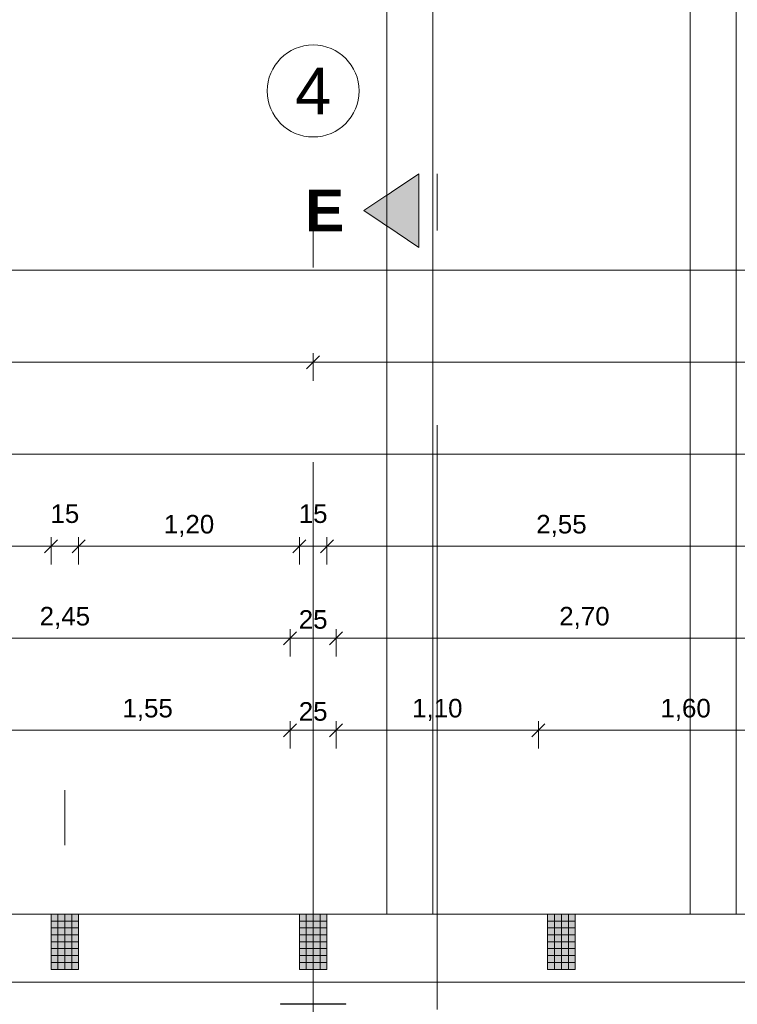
# Model space of a CAD drawing. Header units: metres. Extents: x -49 to 152, y -127 to 99.
# Tile 125 of 177: x -17.8 to -13.89, y 0.19 to 5.54. Entities that reach past the tile are written whole.
import ezdxf

# ---------------------------------------------------------------- set-up
doc = ezdxf.new("R2010")
doc.units = ezdxf.units.M
doc.header["$PDMODE"] = 1
doc.header["$PDSIZE"] = -2
doc.linetypes.add('Achsen 01', pattern=[5.291531, 3.175, -1.058062, 0.352704, -0.705764])
doc.linetypes.add('Raster 01', pattern=[2, 1, -1])
doc.layers.get('0').update_dxf_attribs({"lineweight": 25})
for name, color, linetype, lineweight, true_color in [('014_Fassadenarbeiten-000 Aufsicht Betonfertigteile', 7, 'Continuous', 9, 0xc0c0c0), ('017_Stahlbauarbeiten-000 Aufsicht Dach', 7, 'Continuous', 9, 0xd9d9d9), ('032_Metallarbeiten-Fenster', 7, 'Continuous', 13, 0x444444), ('AV1-Achsen', 1, 'Achsen 01', 18, 0xff0000), ('AV1-Raster', 7, 'Raster 01', 9, 0xa6a6a6)]:
    doc.layers.add(name, color=color, linetype=linetype, lineweight=lineweight, true_color=true_color)
for name, color, linetype, lineweight in [('014_Fassadenarbeiten-330 Betonfertigteile vertikal', 7, 'Continuous', 9), ('_1.35m (3D)', 7, 'Continuous', 9), ('_GRU (2D)', 7, 'Continuous', 9), ('_OG 3 (2D)', 7, 'Continuous', 9), ('AV1-Schnitt Achsen', 7, 'Achsen 01', 18), ('Bemaßung-Bemaßung', 7, 'Continuous', 9)]:
    doc.layers.add(name, color=color, linetype=linetype, lineweight=lineweight)
doc.layers.get('0').freeze()
doc.styles.add('Arial', font='arial.ttf')
doc.styles.add('Arial (bold)', font='arialbd.ttf')
doc.dimstyles.new('COE 50', dxfattribs={"dimtxt": 100.872396, "dimasz": 0.001414, "dimexe": 0.001, "dimexo": 0.01, "dimgap": 0.001, "dimtad": 1, "dimdec": 3, "dimtxsty": 'Arial', "dimblk": 'VW_SLASH-3', "dimblk1": 'VW_SLASH-3', "dimblk2": 'VW_SLASH-3', "dimcen": 0, "dimadec": 3, "dimazin": 0, "dimtfac": 0.8, "dimtdec": 3, "dimtix": 1, "dimtmove": 0, "dimatfit": 0, "dimldrblk": 'VW_SLASH-2', "dimfxl": 0.002, "dimfxlon": 1, "dimfrac": 2, "dimtolj": 1, "dimarcsym": 0})
pattern_1 = [(-90, (0, 0), (0.0375, 0), [])]
pattern_2 = [(0, (0, 0), (2e-18, -0.0375), [])]

# ---------------------------------------------------------------- blocks, each defined once
blk = doc.blocks.new('Group-4')
at = {"layer": 'AV1-Raster'}
for p, q in [((-17.55, -22.95), (-17.55, 1.35)), ((-16.2, -22.95), (-16.2, 1.35)), ((-14.85, -22.95), (-14.85, 1.35))]:
    blk.add_line(p, q, dxfattribs=at)
blk = doc.blocks.new('1.35m (3D)')
at = {"layer": 'AV1-Raster', "color": 7}
blk.add_blockref('Group-4', (0, 0), dxfattribs=at)
blk = doc.blocks.new('Group-185')
at = {"color": 255}
blk.add_wipeout([(-15.55, 0.675), (-15.55, 7.3929), (-14.15, 7.3929), (-14.15, 0.675)], dxfattribs=at).dxf.layer = '017_Stahlbauarbeiten-000 Aufsicht Dach'
at = {"layer": '017_Stahlbauarbeiten-000 Aufsicht Dach', "flags": 128}
blk.add_lwpolyline([(-15.55, 0.675), (-15.55, 7.3929), (-14.15, 7.3929), (-14.15, 0.675)], close=True, dxfattribs=at)
at = {"color": 255}
for points in [[(-15.8, 0.675), (-15.8, 7.3929), (-15.55, 7.3929), (-15.55, 0.675)], [(-14.15, 7.3929), (-13.9, 7.3929), (-13.9, 0.675), (-14.15, 0.675)]]:
    blk.add_wipeout(points, dxfattribs=at).dxf.layer = '017_Stahlbauarbeiten-000 Aufsicht Dach'
at = {"layer": '017_Stahlbauarbeiten-000 Aufsicht Dach', "flags": 128}
for points in [[(-15.8, 0.675), (-15.8, 7.3929), (-15.55, 7.3929), (-15.55, 0.675)], [(-14.15, 7.3929), (-13.9, 7.3929), (-13.9, 0.675), (-14.15, 0.675)]]:
    blk.add_lwpolyline(points, close=True, dxfattribs=at)
blk = doc.blocks.new('VW_SLASH-3')
at = {"color": 0, "linetype": 'ByBlock', "lineweight": -2, "transparency": 16777216}
blk.add_line((0, 0), (-1, 0), dxfattribs=at)
at = {"color": 0, "linetype": 'Continuous', "lineweight": 15, "transparency": 16777216, "flags": 128}
blk.add_lwpolyline([(0.5, 0.5), (-0.5, -0.5)], dxfattribs=at)
blk = doc.blocks.new('*D601')
at = {"layer": 'Bemaßung-Bemaßung', "color": 0, "lineweight": -2}
for p, q in [((-39.825, 3.075), (-39.825, 3.225)), ((0.675, 3.075), (0.675, 3.225)), ((-39.7543, 3.175), (0.6043, 3.175))]:
    blk.add_line(p, q, dxfattribs=at)
at = {"layer": 'Defpoints', "color": 0}
for p in [(0.675, 3.175), (-39.825, 0), (0.675, 0)]:
    blk.add_point(p, dxfattribs=at)
at = {"layer": 'Bemaßung-Bemaßung', "color": 0, "lineweight": -2, "xscale": 0.070693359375, "yscale": 0.070693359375, "zscale": 0.070693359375, "rotation": 180}
blk.add_blockref('VW_SLASH-3', (-39.825, 3.175), dxfattribs=at)
at = {"layer": 'Bemaßung-Bemaßung', "color": 0, "lineweight": -2, "xscale": 0.070693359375, "yscale": 0.070693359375, "zscale": 0.070693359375}
blk.add_blockref('VW_SLASH-3', (0.675, 3.175), dxfattribs=at)
at = {"layer": 'Bemaßung-Bemaßung', "color": 0, "insert": (-19.575, 3.2856), "char_height": 0.10087, "attachment_point": 5, "style": 'Arial'}
blk.add_mtext('\\A1;40,50', dxfattribs=at)
blk = doc.blocks.new('VW_SLASH-2')
at = {"color": 0, "linetype": 'ByBlock', "lineweight": -2, "transparency": 16777216}
blk.add_line((0, 0), (-1, 0), dxfattribs=at)
at = {"color": 0, "linetype": 'Continuous', "lineweight": 15, "transparency": 16777216, "flags": 128}
blk.add_lwpolyline([(0.5, 0.5), (-0.5, -0.5)], dxfattribs=at)
blk = doc.blocks.new('*D605')
at = {"layer": 'Bemaßung-Bemaßung', "color": 0, "lineweight": -2}
for p, q in [((-22.95, 3.575), (-22.95, 3.725)), ((-16.2, 3.575), (-16.2, 3.725)), ((-16.2707, 3.675), (-22.8793, 3.675))]:
    blk.add_line(p, q, dxfattribs=at)
at = {"layer": 'Defpoints', "color": 0}
for p in [(-22.95, 3.675), (-22.95, 0), (-16.2, 0)]:
    blk.add_point(p, dxfattribs=at)
at = {"layer": 'Bemaßung-Bemaßung', "color": 0, "lineweight": -2, "xscale": 0.070693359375, "yscale": 0.070693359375, "zscale": 0.070693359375, "rotation": 180}
blk.add_blockref('VW_SLASH-3', (-22.95, 3.675), dxfattribs=at)
at = {"layer": 'Bemaßung-Bemaßung', "color": 0, "lineweight": -2, "xscale": 0.070693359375, "yscale": 0.070693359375, "zscale": 0.070693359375}
blk.add_blockref('VW_SLASH-3', (-16.2, 3.675), dxfattribs=at)
at = {"layer": 'Bemaßung-Bemaßung', "color": 0, "insert": (-19.575, 3.7856), "char_height": 0.10087, "attachment_point": 5, "style": 'Arial'}
blk.add_mtext('\\A1;6,75', dxfattribs=at)
blk = doc.blocks.new('*D606')
at = {"layer": 'Bemaßung-Bemaßung', "color": 0, "lineweight": -2}
for p, q in [((-16.2, 3.575), (-16.2, 3.725)), ((-10.8, 3.575), (-10.8, 3.725)), ((-10.8707, 3.675), (-16.1293, 3.675))]:
    blk.add_line(p, q, dxfattribs=at)
at = {"layer": 'Defpoints', "color": 0}
for p in [(-16.2, 3.675), (-16.2, 0), (-10.8, 0)]:
    blk.add_point(p, dxfattribs=at)
at = {"layer": 'Bemaßung-Bemaßung', "color": 0, "lineweight": -2, "xscale": 0.070693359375, "yscale": 0.070693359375, "zscale": 0.070693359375, "rotation": 180}
blk.add_blockref('VW_SLASH-3', (-16.2, 3.675), dxfattribs=at)
at = {"layer": 'Bemaßung-Bemaßung', "color": 0, "lineweight": -2, "xscale": 0.070693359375, "yscale": 0.070693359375, "zscale": 0.070693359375}
blk.add_blockref('VW_SLASH-3', (-10.8, 3.675), dxfattribs=at)
at = {"layer": 'Bemaßung-Bemaßung', "color": 0, "insert": (-13.5, 3.7856), "char_height": 0.10087, "attachment_point": 5, "style": 'Arial'}
blk.add_mtext('\\A1;5,40', dxfattribs=at)
blk = doc.blocks.new('*D609')
at = {"layer": 'Bemaßung-Bemaßung', "color": 0, "lineweight": -2}
for p, q in [((-39.15, 4.075), (-39.15, 4.225)), ((-39.0793, 4.175), (-0.0707, 4.175)), ((0, 4.075), (0, 4.225))]:
    blk.add_line(p, q, dxfattribs=at)
at = {"layer": 'Defpoints', "color": 0}
for p in [(0, 4.175), (-39.15, 0), (0, 0)]:
    blk.add_point(p, dxfattribs=at)
at = {"layer": 'Bemaßung-Bemaßung', "color": 0, "lineweight": -2, "xscale": 0.070693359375, "yscale": 0.070693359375, "zscale": 0.070693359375, "rotation": 180}
blk.add_blockref('VW_SLASH-3', (-39.15, 4.175), dxfattribs=at)
at = {"layer": 'Bemaßung-Bemaßung', "color": 0, "lineweight": -2, "xscale": 0.070693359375, "yscale": 0.070693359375, "zscale": 0.070693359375}
blk.add_blockref('VW_SLASH-3', (0, 4.175), dxfattribs=at)
at = {"layer": 'Bemaßung-Bemaßung', "color": 0, "insert": (-19.575, 4.3159), "char_height": 0.15131, "attachment_point": 5, "style": 'Arial'}
blk.add_mtext('\\A1;39,15', dxfattribs=at)
blk = doc.blocks.new('*D633')
at = {"layer": 'Bemaßung-Bemaßung', "color": 0, "linetype": 'Continuous', "lineweight": -2}
for p, q in [((-16.125, 2.575), (-16.125, 2.725)), ((-13.575, 2.575), (-13.575, 2.725)), ((-16.0543, 2.675), (-13.6457, 2.675))]:
    blk.add_line(p, q, dxfattribs=at)
at = {"layer": 'Defpoints', "color": 0}
for p in [(-13.575, 2.675), (-16.125, 0.675), (-13.575, 0.675)]:
    blk.add_point(p, dxfattribs=at)
at = {"layer": 'Bemaßung-Bemaßung', "color": 0, "lineweight": -2, "xscale": 0.070693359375, "yscale": 0.070693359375, "zscale": 0.070693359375, "rotation": 180}
blk.add_blockref('VW_SLASH-3', (-16.125, 2.675), dxfattribs=at)
at = {"layer": 'Bemaßung-Bemaßung', "color": 0, "lineweight": -2, "xscale": 0.070693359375, "yscale": 0.070693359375, "zscale": 0.070693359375}
blk.add_blockref('VW_SLASH-3', (-13.575, 2.675), dxfattribs=at)
at = {"layer": 'Bemaßung-Bemaßung', "color": 0, "insert": (-14.85, 2.7856), "char_height": 0.10087, "attachment_point": 5, "style": 'Arial'}
blk.add_mtext('\\A1;2,55', dxfattribs=at)
blk = doc.blocks.new('*D634')
at = {"layer": 'Bemaßung-Bemaßung', "color": 0, "linetype": 'Continuous', "lineweight": -2}
for p, q in [((-16.275, 2.575), (-16.275, 2.725)), ((-16.125, 2.575), (-16.125, 2.725)), ((-16.3457, 2.675), (-16.4164, 2.675)), ((-16.275, 2.675), (-16.125, 2.675)), ((-16.0543, 2.675), (-15.9836, 2.675))]:
    blk.add_line(p, q, dxfattribs=at)
at = {"layer": 'Defpoints', "color": 0}
for p in [(-16.125, 2.675), (-16.275, 0.675), (-16.125, 0.675)]:
    blk.add_point(p, dxfattribs=at)
at = {"layer": 'Bemaßung-Bemaßung', "color": 0, "lineweight": -2, "xscale": 0.070693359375, "yscale": 0.070693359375, "zscale": 0.070693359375}
blk.add_blockref('VW_SLASH-3', (-16.275, 2.675), dxfattribs=at)
at = {"layer": 'Bemaßung-Bemaßung', "color": 0, "lineweight": -2, "xscale": 0.070693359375, "yscale": 0.070693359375, "zscale": 0.070693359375, "rotation": 180}
blk.add_blockref('VW_SLASH-3', (-16.125, 2.675), dxfattribs=at)
at = {"layer": 'Bemaßung-Bemaßung', "color": 0, "insert": (-16.2, 2.8515), "char_height": 0.10087, "attachment_point": 5, "style": 'Arial'}
blk.add_mtext('\\A1;15', dxfattribs=at)
blk = doc.blocks.new('*D635')
at = {"layer": 'Bemaßung-Bemaßung', "color": 0, "linetype": 'Continuous', "lineweight": -2}
for p, q in [((-17.475, 2.575), (-17.475, 2.725)), ((-16.275, 2.575), (-16.275, 2.725)), ((-17.4043, 2.675), (-16.3457, 2.675))]:
    blk.add_line(p, q, dxfattribs=at)
at = {"layer": 'Defpoints', "color": 0}
for p in [(-16.275, 2.675), (-17.475, 0.675), (-16.275, 0.675)]:
    blk.add_point(p, dxfattribs=at)
at = {"layer": 'Bemaßung-Bemaßung', "color": 0, "lineweight": -2, "xscale": 0.070693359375, "yscale": 0.070693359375, "zscale": 0.070693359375, "rotation": 180}
blk.add_blockref('VW_SLASH-3', (-17.475, 2.675), dxfattribs=at)
at = {"layer": 'Bemaßung-Bemaßung', "color": 0, "lineweight": -2, "xscale": 0.070693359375, "yscale": 0.070693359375, "zscale": 0.070693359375}
blk.add_blockref('VW_SLASH-3', (-16.275, 2.675), dxfattribs=at)
at = {"layer": 'Bemaßung-Bemaßung', "color": 0, "insert": (-16.875, 2.7856), "char_height": 0.10087, "attachment_point": 5, "style": 'Arial'}
blk.add_mtext('\\A1;1,20', dxfattribs=at)
blk = doc.blocks.new('*D636')
at = {"layer": 'Bemaßung-Bemaßung', "color": 0, "linetype": 'Continuous', "lineweight": -2}
for p, q in [((-17.625, 2.575), (-17.625, 2.725)), ((-17.475, 2.575), (-17.475, 2.725)), ((-17.6957, 2.675), (-17.7664, 2.675)), ((-17.625, 2.675), (-17.475, 2.675)), ((-17.4043, 2.675), (-17.3336, 2.675))]:
    blk.add_line(p, q, dxfattribs=at)
at = {"layer": 'Defpoints', "color": 0}
for p in [(-17.475, 2.675), (-17.625, 0.675), (-17.475, 0.675)]:
    blk.add_point(p, dxfattribs=at)
at = {"layer": 'Bemaßung-Bemaßung', "color": 0, "lineweight": -2, "xscale": 0.070693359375, "yscale": 0.070693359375, "zscale": 0.070693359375}
blk.add_blockref('VW_SLASH-3', (-17.625, 2.675), dxfattribs=at)
at = {"layer": 'Bemaßung-Bemaßung', "color": 0, "lineweight": -2, "xscale": 0.070693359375, "yscale": 0.070693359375, "zscale": 0.070693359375, "rotation": 180}
blk.add_blockref('VW_SLASH-3', (-17.475, 2.675), dxfattribs=at)
at = {"layer": 'Bemaßung-Bemaßung', "color": 0, "insert": (-17.55, 2.8515), "char_height": 0.10087, "attachment_point": 5, "style": 'Arial'}
blk.add_mtext('\\A1;15', dxfattribs=at)
blk = doc.blocks.new('*D637')
at = {"layer": 'Bemaßung-Bemaßung', "color": 0, "linetype": 'Continuous', "lineweight": -2}
for p, q in [((-18.825, 2.575), (-18.825, 2.725)), ((-17.625, 2.575), (-17.625, 2.725)), ((-18.7543, 2.675), (-17.6957, 2.675))]:
    blk.add_line(p, q, dxfattribs=at)
at = {"layer": 'Defpoints', "color": 0}
for p in [(-17.625, 2.675), (-18.825, 0.675), (-17.625, 0.675)]:
    blk.add_point(p, dxfattribs=at)
at = {"layer": 'Bemaßung-Bemaßung', "color": 0, "lineweight": -2, "xscale": 0.070693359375, "yscale": 0.070693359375, "zscale": 0.070693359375, "rotation": 180}
blk.add_blockref('VW_SLASH-3', (-18.825, 2.675), dxfattribs=at)
at = {"layer": 'Bemaßung-Bemaßung', "color": 0, "lineweight": -2, "xscale": 0.070693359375, "yscale": 0.070693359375, "zscale": 0.070693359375}
blk.add_blockref('VW_SLASH-3', (-17.625, 2.675), dxfattribs=at)
at = {"layer": 'Bemaßung-Bemaßung', "color": 0, "insert": (-18.225, 2.7856), "char_height": 0.10087, "attachment_point": 5, "style": 'Arial'}
blk.add_mtext('\\A1;1,20', dxfattribs=at)
blk = doc.blocks.new('*D673')
at = {"layer": 'Bemaßung-Bemaßung', "color": 0, "lineweight": -2}
for p, q in [((-18.775, 2.075), (-18.775, 2.225)), ((-16.325, 2.075), (-16.325, 2.225)), ((-16.3957, 2.175), (-18.7043, 2.175))]:
    blk.add_line(p, q, dxfattribs=at)
at = {"layer": 'Defpoints', "color": 0}
for p in [(-18.775, 2.175), (-18.775, -0.125), (-16.325, -0.125)]:
    blk.add_point(p, dxfattribs=at)
at = {"layer": 'Bemaßung-Bemaßung', "color": 0, "lineweight": -2, "xscale": 0.070693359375, "yscale": 0.070693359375, "zscale": 0.070693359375, "rotation": 180}
blk.add_blockref('VW_SLASH-3', (-18.775, 2.175), dxfattribs=at)
at = {"layer": 'Bemaßung-Bemaßung', "color": 0, "lineweight": -2, "xscale": 0.070693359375, "yscale": 0.070693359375, "zscale": 0.070693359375}
blk.add_blockref('VW_SLASH-3', (-16.325, 2.175), dxfattribs=at)
at = {"layer": 'Bemaßung-Bemaßung', "color": 0, "insert": (-17.55, 2.2856), "char_height": 0.10087, "attachment_point": 5, "style": 'Arial'}
blk.add_mtext('\\A1;2,45', dxfattribs=at)
blk = doc.blocks.new('*D674')
at = {"layer": 'Bemaßung-Bemaßung', "color": 0, "lineweight": -2}
for p, q in [((-16.325, 2.075), (-16.325, 2.225)), ((-16.075, 2.075), (-16.075, 2.225)), ((-16.1457, 2.175), (-16.2543, 2.175))]:
    blk.add_line(p, q, dxfattribs=at)
at = {"layer": 'Defpoints', "color": 0}
for p in [(-16.325, 2.175), (-16.325, -0.125), (-16.075, -0.125)]:
    blk.add_point(p, dxfattribs=at)
at = {"layer": 'Bemaßung-Bemaßung', "color": 0, "lineweight": -2, "xscale": 0.070693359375, "yscale": 0.070693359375, "zscale": 0.070693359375, "rotation": 180}
blk.add_blockref('VW_SLASH-3', (-16.325, 2.175), dxfattribs=at)
at = {"layer": 'Bemaßung-Bemaßung', "color": 0, "lineweight": -2, "xscale": 0.070693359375, "yscale": 0.070693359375, "zscale": 0.070693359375}
blk.add_blockref('VW_SLASH-3', (-16.075, 2.175), dxfattribs=at)
at = {"layer": 'Bemaßung-Bemaßung', "color": 0, "insert": (-16.2, 2.2765), "char_height": 0.10087, "attachment_point": 5, "style": 'Arial'}
blk.add_mtext('\\A1;25', dxfattribs=at)
blk = doc.blocks.new('*D675')
at = {"layer": 'Bemaßung-Bemaßung', "color": 0, "lineweight": -2}
for p, q in [((-16.075, 2.075), (-16.075, 2.225)), ((-13.375, 2.075), (-13.375, 2.225)), ((-13.4457, 2.175), (-16.0043, 2.175))]:
    blk.add_line(p, q, dxfattribs=at)
at = {"layer": 'Defpoints', "color": 0}
for p in [(-16.075, 2.175), (-16.075, -0.125), (-13.375, -0.125)]:
    blk.add_point(p, dxfattribs=at)
at = {"layer": 'Bemaßung-Bemaßung', "color": 0, "lineweight": -2, "xscale": 0.070693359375, "yscale": 0.070693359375, "zscale": 0.070693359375, "rotation": 180}
blk.add_blockref('VW_SLASH-3', (-16.075, 2.175), dxfattribs=at)
at = {"layer": 'Bemaßung-Bemaßung', "color": 0, "lineweight": -2, "xscale": 0.070693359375, "yscale": 0.070693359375, "zscale": 0.070693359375}
blk.add_blockref('VW_SLASH-3', (-13.375, 2.175), dxfattribs=at)
at = {"layer": 'Bemaßung-Bemaßung', "color": 0, "insert": (-14.725, 2.2856), "char_height": 0.10087, "attachment_point": 5, "style": 'Arial'}
blk.add_mtext('\\A1;2,70', dxfattribs=at)
blk = doc.blocks.new('*D772')
at = {"layer": 'Bemaßung-Bemaßung', "color": 0, "linetype": 'Continuous', "lineweight": -2}
for p, q in [((-17.875, 1.575), (-17.875, 1.725)), ((-16.325, 1.575), (-16.325, 1.725)), ((-16.3957, 1.675), (-17.8043, 1.675))]:
    blk.add_line(p, q, dxfattribs=at)
at = {"layer": 'Defpoints', "color": 0}
for p in [(-17.875, 1.675), (-16.325, -0.125), (-17.875, -3.225)]:
    blk.add_point(p, dxfattribs=at)
at = {"layer": 'Bemaßung-Bemaßung', "color": 0, "lineweight": -2, "xscale": 0.070693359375, "yscale": 0.070693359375, "zscale": 0.070693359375, "rotation": 180}
blk.add_blockref('VW_SLASH-3', (-17.875, 1.675), dxfattribs=at)
at = {"layer": 'Bemaßung-Bemaßung', "color": 0, "lineweight": -2, "xscale": 0.070693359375, "yscale": 0.070693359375, "zscale": 0.070693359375}
blk.add_blockref('VW_SLASH-3', (-16.325, 1.675), dxfattribs=at)
at = {"layer": 'Bemaßung-Bemaßung', "color": 0, "insert": (-17.1, 1.7856), "char_height": 0.10087, "attachment_point": 5, "style": 'Arial'}
blk.add_mtext('\\A1;1,55', dxfattribs=at)
blk = doc.blocks.new('*D773')
at = {"layer": 'Bemaßung-Bemaßung', "color": 0, "linetype": 'Continuous', "lineweight": -2}
for p, q in [((-16.325, 1.575), (-16.325, 1.725)), ((-16.075, 1.575), (-16.075, 1.725)), ((-16.1457, 1.675), (-16.2543, 1.675))]:
    blk.add_line(p, q, dxfattribs=at)
at = {"layer": 'Defpoints', "color": 0}
for p in [(-16.325, 1.675), (-16.325, -0.125), (-16.075, -0.125)]:
    blk.add_point(p, dxfattribs=at)
at = {"layer": 'Bemaßung-Bemaßung', "color": 0, "lineweight": -2, "xscale": 0.070693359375, "yscale": 0.070693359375, "zscale": 0.070693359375, "rotation": 180}
blk.add_blockref('VW_SLASH-3', (-16.325, 1.675), dxfattribs=at)
at = {"layer": 'Bemaßung-Bemaßung', "color": 0, "lineweight": -2, "xscale": 0.070693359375, "yscale": 0.070693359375, "zscale": 0.070693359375}
blk.add_blockref('VW_SLASH-3', (-16.075, 1.675), dxfattribs=at)
at = {"layer": 'Bemaßung-Bemaßung', "color": 0, "insert": (-16.2, 1.7765), "char_height": 0.10087, "attachment_point": 5, "style": 'Arial'}
blk.add_mtext('\\A1;25', dxfattribs=at)
blk = doc.blocks.new('*D774')
at = {"layer": 'Bemaßung-Bemaßung', "color": 0, "linetype": 'Continuous', "lineweight": -2}
for p, q in [((-16.075, 1.575), (-16.075, 1.725)), ((-14.975, 1.575), (-14.975, 1.725)), ((-15.0457, 1.675), (-16.0043, 1.675))]:
    blk.add_line(p, q, dxfattribs=at)
at = {"layer": 'Defpoints', "color": 0}
for p in [(-16.075, 1.675), (-16.075, -0.125), (-14.975, -3.375)]:
    blk.add_point(p, dxfattribs=at)
at = {"layer": 'Bemaßung-Bemaßung', "color": 0, "lineweight": -2, "xscale": 0.070693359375, "yscale": 0.070693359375, "zscale": 0.070693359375, "rotation": 180}
blk.add_blockref('VW_SLASH-3', (-16.075, 1.675), dxfattribs=at)
at = {"layer": 'Bemaßung-Bemaßung', "color": 0, "lineweight": -2, "xscale": 0.070693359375, "yscale": 0.070693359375, "zscale": 0.070693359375}
blk.add_blockref('VW_SLASH-3', (-14.975, 1.675), dxfattribs=at)
at = {"layer": 'Bemaßung-Bemaßung', "color": 0, "insert": (-15.525, 1.7856), "char_height": 0.10087, "attachment_point": 5, "style": 'Arial'}
blk.add_mtext('\\A1;1,10', dxfattribs=at)
blk = doc.blocks.new('*D775')
at = {"layer": 'Bemaßung-Bemaßung', "color": 0, "linetype": 'Continuous', "lineweight": -2}
for p, q in [((-14.975, 1.575), (-14.975, 1.725)), ((-13.375, 1.575), (-13.375, 1.725)), ((-13.4457, 1.675), (-14.9043, 1.675))]:
    blk.add_line(p, q, dxfattribs=at)
at = {"layer": 'Defpoints', "color": 0}
for p in [(-14.975, 1.675), (-13.375, -0.125), (-14.975, -3.375)]:
    blk.add_point(p, dxfattribs=at)
at = {"layer": 'Bemaßung-Bemaßung', "color": 0, "lineweight": -2, "xscale": 0.070693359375, "yscale": 0.070693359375, "zscale": 0.070693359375, "rotation": 180}
blk.add_blockref('VW_SLASH-3', (-14.975, 1.675), dxfattribs=at)
at = {"layer": 'Bemaßung-Bemaßung', "color": 0, "lineweight": -2, "xscale": 0.070693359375, "yscale": 0.070693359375, "zscale": 0.070693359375}
blk.add_blockref('VW_SLASH-3', (-13.375, 1.675), dxfattribs=at)
at = {"layer": 'Bemaßung-Bemaßung', "color": 0, "insert": (-14.175, 1.7856), "char_height": 0.10087, "attachment_point": 5, "style": 'Arial'}
blk.add_mtext('\\A1;1,60', dxfattribs=at)
blk = doc.blocks.new('Group-874')
at = {"layer": 'AV1-Achsen'}
blk.add_line((-16.2, -26.5), (-16.2, 4.9), dxfattribs=at)
at = {"layer": 'AV1-Achsen', "linetype": 'Continuous'}
blk.add_circle((-16.2, 5.15), 0.25, dxfattribs=at)
at = {"layer": 'AV1-Achsen', "insert": (-16.2, 5.15), "char_height": 0.2522, "attachment_point": 5, "line_spacing_factor": 0.969122, "style": 'Arial'}
blk.add_mtext('4', dxfattribs=at)
blk = doc.blocks.new('Group-888')
at = {"layer": 'AV1-Schnitt Achsen', "linetype": 'Continuous', "lineweight": 0}
blk.add_hatch(color=7, dxfattribs=at).paths.add_polyline_path([(-15.625, 4.3), (-15.625, 4.7), (-15.925, 4.5)])
at = {"layer": 'AV1-Schnitt Achsen'}
blk.add_line((-15.525, -26.3), (-15.525, 4.7), dxfattribs=at)
at = {"layer": 'AV1-Schnitt Achsen', "linetype": 'Continuous', "flags": 128}
blk.add_lwpolyline([(-15.625, 4.3), (-15.625, 4.7), (-15.925, 4.5)], close=True, dxfattribs=at)
at = {"layer": 'AV1-Schnitt Achsen', "insert": (-16.2431, 4.5), "char_height": 0.227, "attachment_point": 4, "line_spacing_factor": 0.969122, "style": 'Arial (bold)'}
blk.add_mtext('E', dxfattribs=at)
blk = doc.blocks.new('GRU (2D)')
at = {"layer": 'AV1-Achsen', "color": 7}
blk.add_blockref('Group-874', (0, 0), dxfattribs=at)
at = {"layer": 'AV1-Schnitt Achsen', "color": 7}
blk.add_blockref('Group-888', (0, 0), dxfattribs=at)
blk = doc.blocks.new('OG 3 (2D)')
at = {"layer": '014_Fassadenarbeiten-330 Betonfertigteile vertikal', "linetype": 'Continuous', "lineweight": 0}
for points in [[(-17.625, 0.675), (-17.475, 0.675), (-17.475, 0.375), (-17.625, 0.375)], [(-16.275, 0.675), (-16.125, 0.675), (-16.125, 0.375), (-16.275, 0.375)]]:
    blk.add_hatch(color=9, dxfattribs=at).paths.add_polyline_path(points)
at = {"layer": '014_Fassadenarbeiten-330 Betonfertigteile vertikal', "linetype": 'Continuous', "lineweight": 9}
h = blk.add_hatch(dxfattribs=at)
h.set_pattern_fill('Stahlbetonfertigteil-1', color=8, style=0, pattern_type=2)
h.set_pattern_definition(pattern_1)
h.paths.add_polyline_path([(-17.625, 0.675), (-17.475, 0.675), (-17.475, 0.375), (-17.625, 0.375)])
at = {"layer": '014_Fassadenarbeiten-330 Betonfertigteile vertikal', "linetype": 'Continuous', "lineweight": 13}
h = blk.add_hatch(dxfattribs=at)
h.set_pattern_fill('Stahlbetonfertigteil', color=8, style=0, pattern_type=2)
h.set_pattern_definition(pattern_2)
h.paths.add_polyline_path([(-17.625, 0.675), (-17.475, 0.675), (-17.475, 0.375), (-17.625, 0.375)])
at = {"layer": '014_Fassadenarbeiten-330 Betonfertigteile vertikal', "linetype": 'Continuous', "lineweight": 9}
h = blk.add_hatch(dxfattribs=at)
h.set_pattern_fill('Stahlbetonfertigteil-1', color=8, style=0, pattern_type=2)
h.set_pattern_definition(pattern_1)
h.paths.add_polyline_path([(-16.275, 0.675), (-16.125, 0.675), (-16.125, 0.375), (-16.275, 0.375)])
at = {"layer": '014_Fassadenarbeiten-330 Betonfertigteile vertikal', "linetype": 'Continuous', "lineweight": 13}
h = blk.add_hatch(dxfattribs=at)
h.set_pattern_fill('Stahlbetonfertigteil', color=8, style=0, pattern_type=2)
h.set_pattern_definition(pattern_2)
h.paths.add_polyline_path([(-16.275, 0.675), (-16.125, 0.675), (-16.125, 0.375), (-16.275, 0.375)])
at = {"layer": '032_Metallarbeiten-Fenster', "linetype": 'Continuous', "lineweight": 0, "transparency": 33554687}
blk.add_hatch(color=181, dxfattribs=at).paths.add_polyline_path([(-16.0231, 0.185), (-16.3769, 0.185), (-16.3769, 0.187), (-16.0231, 0.187)])
at = {"layer": '014_Fassadenarbeiten-330 Betonfertigteile vertikal', "flags": 128}
for points in [[(-17.625, 0.675), (-17.475, 0.675), (-17.475, 0.375), (-17.625, 0.375)], [(-16.275, 0.675), (-16.125, 0.675), (-16.125, 0.375), (-16.275, 0.375)]]:
    blk.add_lwpolyline(points, close=True, dxfattribs=at)
at = {"layer": '032_Metallarbeiten-Fenster', "color": 7, "linetype": 'Continuous', "lineweight": 9, "transparency": 33554687, "flags": 128}
blk.add_lwpolyline([(-16.0231, 0.185), (-16.3769, 0.185), (-16.3769, 0.187), (-16.0231, 0.187)], close=True, dxfattribs=at)
at = {"layer": '017_Stahlbauarbeiten-000 Aufsicht Dach', "color": 7}
blk.add_blockref('Group-185', (0, 0), dxfattribs=at)
at = {"layer": 'Bemaßung-Bemaßung', "color": 1}
dim = blk.add_aligned_dim(p1=(-16.2, 0), p2=(-22.95, 0), distance=-3.675, text='6,75', dimstyle='COE 50', override={"dimtxt": 0.100872, "dimasz": 0.070693, "dimexe": 0.05, "dimgap": 0.05, "dimpost": '<>', "dimtxsty": 'Arial', "dimtmove": 2, "dimfxl": 0.1}, dxfattribs=at)
dim.commit()
dim.dimension.update_dxf_attribs({"geometry": '*D605', "text_midpoint": (-19.575, 3.7856)})
at = {"layer": 'Bemaßung-Bemaßung', "linetype": 'Continuous'}
for base, p1, p2, text, override, picture, middle in [((-17.475, 2.675), (-17.625, 0.675), (-17.475, 0.675), '15', {"dimtxt": 0.100872, "dimasz": 0.070693, "dimexe": 0.05, "dimgap": 0.05, "dimpost": '<>', "dimtxsty": 'Arial', "dimtix": 0, "dimtmove": 2, "dimfxl": 0.1}, '*D636', (-17.55, 2.8515)), ((-16.125, 2.675), (-16.275, 0.675), (-16.125, 0.675), '15', {"dimtxt": 0.100872, "dimasz": 0.070693, "dimexe": 0.05, "dimgap": 0.05, "dimpost": '<>', "dimtxsty": 'Arial', "dimtix": 0, "dimtmove": 2, "dimfxl": 0.1}, '*D634', (-16.2, 2.8515)), ((-17.625, 2.675), (-18.825, 0.675), (-17.625, 0.675), '1,20', {"dimtxt": 0.100872, "dimasz": 0.070693, "dimexe": 0.05, "dimgap": 0.05, "dimpost": '<>', "dimtxsty": 'Arial', "dimtmove": 2, "dimfxl": 0.1}, '*D637', (-18.225, 2.7856)), ((-16.275, 2.675), (-17.475, 0.675), (-16.275, 0.675), '1,20', {"dimtxt": 0.100872, "dimasz": 0.070693, "dimexe": 0.05, "dimgap": 0.05, "dimpost": '<>', "dimtxsty": 'Arial', "dimtmove": 2, "dimfxl": 0.1}, '*D635', (-16.875, 2.7856)), ((-17.875, 1.675), (-16.325, -0.125), (-17.875, -3.225), '1,55', {"dimtxt": 0.100872, "dimasz": 0.070693, "dimexe": 0.05, "dimgap": 0.05, "dimpost": '<>', "dimtxsty": 'Arial', "dimtmove": 2, "dimfxl": 0.1}, '*D772', (-17.1, 1.7856)), ((-16.325, 1.675), (-16.075, -0.125), (-16.325, -0.125), '25', {"dimtxt": 0.100872, "dimasz": 0.070693, "dimexe": 0.05, "dimgap": 0.05, "dimpost": '<>', "dimtxsty": 'Arial', "dimtmove": 2, "dimfxl": 0.1}, '*D773', (-16.2, 1.7765))]:
    dim = blk.add_linear_dim(base=base, p1=p1, p2=p2, text=text, dimstyle='COE 50', override=override, dxfattribs=at)
    dim.commit()
    dim.dimension.update_dxf_attribs({"geometry": picture, "text_midpoint": middle})
at = {"layer": 'Bemaßung-Bemaßung'}
for base, p1, p2, text, picture, middle in [((-18.775, 2.175), (-16.325, -0.125), (-18.775, -0.125), '2,45', '*D673', (-17.55, 2.2856)), ((-16.325, 2.175), (-16.075, -0.125), (-16.325, -0.125), '25', '*D674', (-16.2, 2.2765))]:
    dim = blk.add_linear_dim(base=base, p1=p1, p2=p2, text=text, dimstyle='COE 50', override={"dimtxt": 0.100872, "dimasz": 0.070693, "dimexe": 0.05, "dimgap": 0.05, "dimpost": '<>', "dimtxsty": 'Arial', "dimtmove": 2, "dimfxl": 0.1}, dxfattribs=at)
    dim.commit()
    dim.dimension.update_dxf_attribs({"geometry": picture, "text_midpoint": middle})
at = {"layer": '014_Fassadenarbeiten-330 Betonfertigteile vertikal', "linetype": 'Continuous', "lineweight": 0}
blk.add_hatch(color=9, dxfattribs=at).paths.add_polyline_path([(-14.925, 0.675), (-14.775, 0.675), (-14.775, 0.375), (-14.925, 0.375)])
at = {"layer": '014_Fassadenarbeiten-330 Betonfertigteile vertikal', "linetype": 'Continuous', "lineweight": 9}
h = blk.add_hatch(dxfattribs=at)
h.set_pattern_fill('Stahlbetonfertigteil-1', color=8, style=0, pattern_type=2)
h.set_pattern_definition(pattern_1)
h.paths.add_polyline_path([(-14.925, 0.675), (-14.775, 0.675), (-14.775, 0.375), (-14.925, 0.375)])
at = {"layer": '014_Fassadenarbeiten-330 Betonfertigteile vertikal', "linetype": 'Continuous', "lineweight": 13}
h = blk.add_hatch(dxfattribs=at)
h.set_pattern_fill('Stahlbetonfertigteil', color=8, style=0, pattern_type=2)
h.set_pattern_definition(pattern_2)
h.paths.add_polyline_path([(-14.925, 0.675), (-14.775, 0.675), (-14.775, 0.375), (-14.925, 0.375)])
at = {"layer": '014_Fassadenarbeiten-000 Aufsicht Betonfertigteile', "flags": 128}
blk.add_lwpolyline([(-39.455, 0.305), (0.305, 0.305), (0.675, 0.675), (-39.825, 0.675)], close=True, dxfattribs=at)
at = {"layer": '014_Fassadenarbeiten-330 Betonfertigteile vertikal', "flags": 128}
blk.add_lwpolyline([(-14.925, 0.675), (-14.775, 0.675), (-14.775, 0.375), (-14.925, 0.375)], close=True, dxfattribs=at)
at = {"layer": 'Bemaßung-Bemaßung', "color": 1}
dim = blk.add_linear_dim(base=(0, 4.175), p1=(-39.15, 0), p2=(0, 0), text='39,15', dimstyle='COE 50', override={"dimtxt": 0.151309, "dimasz": 0.070693, "dimexe": 0.05, "dimgap": 0.05, "dimpost": '<>', "dimtxsty": 'Arial', "dimtmove": 2, "dimfxl": 0.1}, dxfattribs=at)
dim.commit()
dim.dimension.update_dxf_attribs({"geometry": '*D609', "text_midpoint": (-19.575, 4.3159)})
dim = blk.add_aligned_dim(p1=(-10.8, 0), p2=(-16.2, 0), distance=-3.675, text='5,40', dimstyle='COE 50', override={"dimtxt": 0.100872, "dimasz": 0.070693, "dimexe": 0.05, "dimgap": 0.05, "dimpost": '<>', "dimtxsty": 'Arial', "dimtmove": 2, "dimfxl": 0.1}, dxfattribs=at)
dim.commit()
dim.dimension.update_dxf_attribs({"geometry": '*D606', "text_midpoint": (-13.5, 3.7856)})
at = {"layer": 'Bemaßung-Bemaßung'}
for base, p1, p2, text, picture, middle in [((0.675, 3.175), (-39.825, 0), (0.675, 0), '40,50', '*D601', (-19.575, 3.2856)), ((-16.075, 2.175), (-13.375, -0.125), (-16.075, -0.125), '2,70', '*D675', (-14.725, 2.2856))]:
    dim = blk.add_linear_dim(base=base, p1=p1, p2=p2, text=text, dimstyle='COE 50', override={"dimtxt": 0.100872, "dimasz": 0.070693, "dimexe": 0.05, "dimgap": 0.05, "dimpost": '<>', "dimtxsty": 'Arial', "dimtmove": 2, "dimfxl": 0.1}, dxfattribs=at)
    dim.commit()
    dim.dimension.update_dxf_attribs({"geometry": picture, "text_midpoint": middle})
at = {"layer": 'Bemaßung-Bemaßung', "linetype": 'Continuous'}
for base, p1, p2, text, picture, middle in [((-13.575, 2.675), (-16.125, 0.675), (-13.575, 0.675), '2,55', '*D633', (-14.85, 2.7856)), ((-16.075, 1.675), (-14.975, -3.375), (-16.075, -0.125), '1,10', '*D774', (-15.525, 1.7856)), ((-14.975, 1.675), (-13.375, -0.125), (-14.975, -3.375), '1,60', '*D775', (-14.175, 1.7856))]:
    dim = blk.add_linear_dim(base=base, p1=p1, p2=p2, text=text, dimstyle='COE 50', override={"dimtxt": 0.100872, "dimasz": 0.070693, "dimexe": 0.05, "dimgap": 0.05, "dimpost": '<>', "dimtxsty": 'Arial', "dimtmove": 2, "dimfxl": 0.1}, dxfattribs=at)
    dim.commit()
    dim.dimension.update_dxf_attribs({"geometry": picture, "text_midpoint": middle})

msp = doc.modelspace()

# ---------------------------------------------------------------- block references
at = {"layer": '_1.35m (3D)'}
msp.add_blockref('1.35m (3D)', (0, 0), dxfattribs=at)

# ---------------------------------------------------------------- next in the draw order: block references
at = {"layer": '_OG 3 (2D)'}
msp.add_blockref('OG 3 (2D)', (0, 0), dxfattribs=at)

# ---------------------------------------------------------------- next in the draw order: block references
at = {"layer": '_GRU (2D)'}
msp.add_blockref('GRU (2D)', (0, 0), dxfattribs=at)

doc.saveas('drawing.dxf')
